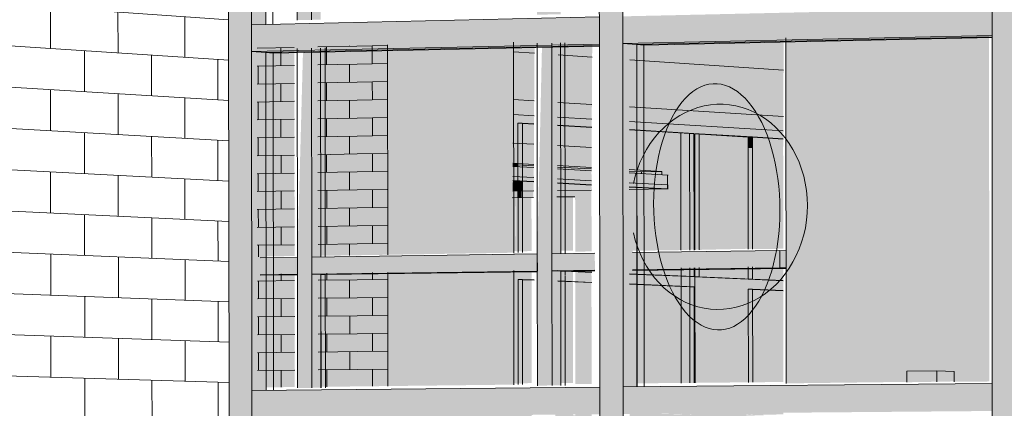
# Model space of a CAD drawing. Header units: metres. Extents: x -29 to 486, y -1 to 6.
# Tile 116 of 165: x 169.395256 to 169.397267, y 0.704037 to 0.704831. Entities that reach past the tile are written whole.
import ezdxf

# ---------------------------------------------------------------- set-up
doc = ezdxf.new("R2010")
doc.units = ezdxf.units.M
for name, color, linetype, lineweight in [('A-CLNG', 13, 'Continuous', 18), ('A-FLOR', 192, 'Continuous', 18), ('A-GENM', 13, 'Continuous', 18), ('A-GLAZ-CURT', 52, 'Continuous', 18), ('A-GLAZ-CWMG', 51, 'Continuous', 18), ('A-WALL', 113, 'Continuous', 18), ('A-WALL-PATT', 111, 'Continuous', 35), ('E-LITE-EQPM', 33, 'Continuous', 9)]:
    doc.layers.add(name, color=color, linetype=linetype, lineweight=lineweight)

# ---------------------------------------------------------------- blocks, each defined once
blk = doc.blocks.new('FP_46-Vista 3D 4')
at = {"layer": 'A-WALL-PATT', "lineweight": 9}
for p, q in [((12.5303922, 0.7048628), (12.5308497, 0.7048311)), ((12.5304856, 0.7047724), (12.5304855, 0.7048564)), ((12.5306238, 0.7047634), (12.5306237, 0.7048468)), ((12.5307601, 0.7047545), (12.5307599, 0.7048373)), ((12.5303923, 0.7047785), (12.5308498, 0.7047487)), ((12.5305551, 0.7046842), (12.530555, 0.7047679)), ((12.5306923, 0.7046759), (12.5306922, 0.7047589)), ((12.5308275, 0.7046677), (12.5308274, 0.7047502)), ((12.5303924, 0.7046941), (12.5308499, 0.7046663)), ((12.5304858, 0.7046045), (12.5304857, 0.7046884)), ((12.5306241, 0.7045967), (12.5306239, 0.70468)), ((12.5307603, 0.704589), (12.5307602, 0.7046718)), ((12.5303926, 0.7046097), (12.53085, 0.704584)), ((12.5305553, 0.7045169), (12.5305552, 0.7046006)), ((12.5306925, 0.7045098), (12.5306924, 0.7045928)), ((12.5308277, 0.7045028), (12.5308276, 0.7045853)), ((12.5303927, 0.7045253), (12.5308501, 0.7045017)), ((12.5304861, 0.7044365), (12.530486, 0.7045205)), ((12.5306243, 0.70443), (12.5306242, 0.7045133)), ((12.5307605, 0.7044236), (12.5307604, 0.7045063)), ((12.5303928, 0.704441), (12.5308502, 0.7044193)), ((12.5305555, 0.7043496), (12.5305554, 0.7044333)), ((12.5306927, 0.7043437), (12.5306926, 0.7044268)), ((12.530828, 0.7043379), (12.5308278, 0.7044204)), ((12.5303929, 0.7043566), (12.5308503, 0.704337)), ((12.5304863, 0.7042687), (12.5304862, 0.7043526)), ((12.5306245, 0.7042633), (12.5306244, 0.7043467)), ((12.5307607, 0.7042581), (12.5307606, 0.7043408)), ((12.530393, 0.7042722), (12.5308504, 0.7042547)), ((12.5305558, 0.7041824), (12.5305557, 0.704266)), ((12.530693, 0.7041777), (12.5306928, 0.7042607)), ((12.5308282, 0.7041731), (12.5308281, 0.7042555)), ((12.5303932, 0.7041879), (12.5308505, 0.7041723)), ((12.5304865, 0.7041008), (12.5304864, 0.7041847)), ((12.5306247, 0.7040967), (12.5306246, 0.70418)), ((12.5307609, 0.7040927), (12.5307608, 0.7041754)), ((12.5303933, 0.7041035), (12.5308506, 0.70409)), ((12.530556, 0.7040151), (12.5305559, 0.7040987)), ((12.5306932, 0.7040117), (12.5306931, 0.7040947)), ((12.5308284, 0.7040083), (12.5308283, 0.7040907))]:
    blk.add_line(p, q, dxfattribs=at)
blk = doc.blocks.new('FP_61-Vista 3D 4')
at = {"layer": 'A-WALL-PATT', "lineweight": 9}
for p, q in [((12.5311119, 0.7047773), (12.5311744, 0.7047787)), ((12.5311432, 0.7047412), (12.5311431, 0.704778)), ((12.531112, 0.7047406), (12.5311744, 0.7047419)), ((12.531112, 0.7047039), (12.5311745, 0.7047051)), ((12.5311433, 0.7046678), (12.5311432, 0.7047045)), ((12.5311121, 0.7046671), (12.5311745, 0.7046684)), ((12.5311121, 0.7046304), (12.5311746, 0.7046316)), ((12.5311434, 0.7045943), (12.5311433, 0.704631)), ((12.5311121, 0.7045937), (12.5311746, 0.7045948)), ((12.5311122, 0.704557), (12.5311746, 0.7045581)), ((12.5311434, 0.7045208), (12.5311434, 0.7045575)), ((12.5311122, 0.7045202), (12.5311747, 0.7045213)), ((12.5311123, 0.7044835), (12.5311736, 0.7044845)), ((12.5311435, 0.7044473), (12.5311435, 0.704484)), ((12.5311123, 0.7044468), (12.5311748, 0.7044478)), ((12.5311124, 0.7044101), (12.5311748, 0.704411)), ((12.5311436, 0.7043738), (12.5311436, 0.7044106)), ((12.5311124, 0.7043734), (12.5311748, 0.7043743)), ((12.5311437, 0.7043133), (12.5311437, 0.7043147)), ((12.5311437, 0.7043004), (12.5311437, 0.7043121)), ((12.5311125, 0.7043), (12.5311749, 0.7043008)), ((12.5311125, 0.7042632), (12.531175, 0.704264)), ((12.5311438, 0.7042269), (12.5311437, 0.7042636)), ((12.5311126, 0.7042265), (12.531175, 0.7042273)), ((12.5311126, 0.7041898), (12.531175, 0.7041905)), ((12.5311439, 0.7041534), (12.5311438, 0.7041902)), ((12.5311127, 0.7041531), (12.5311751, 0.7041538)), ((12.5311127, 0.7041164), (12.5311751, 0.704117)), ((12.5311439, 0.7040822), (12.5311439, 0.7041167))]:
    blk.add_line(p, q, dxfattribs=at)
blk = doc.blocks.new('FP_62-Vista 3D 4')
at = {"layer": 'A-WALL-PATT', "lineweight": 9}
for p, q in [((12.5309078, 0.7047729), (12.5309839, 0.7047745)), ((12.5309099, 0.7047729), (12.5309099, 0.7047742)), ((12.5309564, 0.7047373), (12.5309564, 0.7047739)), ((12.5310319, 0.7047756), (12.5311119, 0.7047773)), ((12.5310497, 0.7047393), (12.5310496, 0.704776)), ((12.5310963, 0.704777), (12.5310963, 0.7047782)), ((12.5309078, 0.7047363), (12.530984, 0.7047379)), ((12.53091, 0.7046997), (12.5309099, 0.7047363)), ((12.5310319, 0.7047389), (12.531112, 0.7047406)), ((12.5310964, 0.7047035), (12.5310964, 0.7047403)), ((12.5309079, 0.7046997), (12.530984, 0.7047012)), ((12.5309565, 0.7046641), (12.5309565, 0.7047007)), ((12.531032, 0.7047022), (12.531112, 0.7047039)), ((12.5310497, 0.7046659), (12.5310497, 0.7047026)), ((12.531032, 0.7046656), (12.5311121, 0.7046671)), ((12.5310965, 0.7046301), (12.5310965, 0.7046668)), ((12.5309079, 0.7046631), (12.5309841, 0.7046646)), ((12.5309101, 0.7046266), (12.53091, 0.7046631)), ((12.530908, 0.7046265), (12.5309841, 0.704628)), ((12.5309566, 0.7045908), (12.5309566, 0.7046274)), ((12.531032, 0.7046289), (12.5311121, 0.7046304)), ((12.5310498, 0.7045925), (12.5310498, 0.7046292)), ((12.530908, 0.7045899), (12.5309841, 0.7045913)), ((12.5309102, 0.7045534), (12.5309101, 0.70459)), ((12.5310321, 0.7045922), (12.5311121, 0.7045937)), ((12.5310966, 0.7045567), (12.5310966, 0.7045934)), ((12.5309081, 0.7045533), (12.5309842, 0.7045547)), ((12.5309567, 0.7045176), (12.5309567, 0.7045542)), ((12.5310321, 0.7045555), (12.5311122, 0.704557)), ((12.5310499, 0.7045192), (12.5310499, 0.7045559)), ((12.5309081, 0.7045167), (12.5309842, 0.7045181)), ((12.5309103, 0.7044802), (12.5309102, 0.7045168)), ((12.5310322, 0.7045189), (12.5311122, 0.7045202)), ((12.5310967, 0.7044833), (12.5310966, 0.70452)), ((12.5309082, 0.7044802), (12.5309843, 0.7044814)), ((12.5309568, 0.7044443), (12.5309568, 0.704481)), ((12.5310322, 0.7044822), (12.5311123, 0.7044835)), ((12.53105, 0.7044458), (12.53105, 0.7044825)), ((12.5309082, 0.7044436), (12.5309843, 0.7044448)), ((12.5310323, 0.7044455), (12.5311123, 0.7044468)), ((12.5310968, 0.7044102), (12.5310967, 0.7044466)), ((12.5309104, 0.704407), (12.5309103, 0.7044436)), ((12.5309083, 0.704407), (12.5309844, 0.7044081)), ((12.5309569, 0.7043711), (12.5309568, 0.7044077)), ((12.5310323, 0.7044089), (12.5311124, 0.7044101)), ((12.5310501, 0.7043725), (12.53105, 0.7044091)), ((12.5309083, 0.7043704), (12.5309844, 0.7043715)), ((12.5309104, 0.7043471), (12.5309104, 0.7043704)), ((12.5310323, 0.7043722), (12.5311124, 0.7043734)), ((12.5310968, 0.7043497), (12.5310968, 0.7043732)), ((12.530957, 0.7042979), (12.530957, 0.7043121)), ((12.5310502, 0.7042991), (12.5310502, 0.7043134)), ((12.5309084, 0.7042972), (12.5309845, 0.7042982)), ((12.5309105, 0.7042607), (12.5309105, 0.7042973)), ((12.5310324, 0.7042989), (12.5311125, 0.7043)), ((12.5310969, 0.704263), (12.5310969, 0.7042997)), ((12.5310325, 0.7042622), (12.5311125, 0.7042632)), ((12.5309084, 0.7042607), (12.5309845, 0.7042616)), ((12.5309571, 0.7042247), (12.530957, 0.7042613)), ((12.5310503, 0.7042258), (12.5310502, 0.7042625)), ((12.5309085, 0.7042241), (12.5309846, 0.704225)), ((12.5309106, 0.7041875), (12.5309106, 0.7042241)), ((12.5310325, 0.7042256), (12.5311126, 0.7042265)), ((12.531097, 0.7041896), (12.531097, 0.7042263)), ((12.5309085, 0.7041875), (12.5309846, 0.7041884)), ((12.5309572, 0.7041514), (12.5309571, 0.7041881)), ((12.5310326, 0.7041889), (12.5311126, 0.7041898)), ((12.5310503, 0.7041524), (12.5310503, 0.7041891)), ((12.5309086, 0.7041509), (12.5309847, 0.7041517)), ((12.5309107, 0.7041144), (12.5309107, 0.7041509)), ((12.5310326, 0.7041523), (12.5311127, 0.7041531)), ((12.5310971, 0.7041162), (12.5310971, 0.7041529)), ((12.5309086, 0.7041143), (12.5309847, 0.7041151)), ((12.5309572, 0.7040804), (12.5309572, 0.7041148)), ((12.5310327, 0.7041156), (12.5311127, 0.7041164)), ((12.5310504, 0.7040813), (12.5310504, 0.7041158))]:
    blk.add_line(p, q, dxfattribs=at)

msp = doc.modelspace()

# ---------------------------------------------------------------- hatches: boundary and pattern name
at = {"layer": 'A-GENM', "transparency": 33554484}
h = msp.add_hatch(color=256, dxfattribs=at)
h.paths.add_polyline_path([(169.396424, 0.7045226), (169.3964237, 0.7045293), (169.3963542, 0.704532), (169.3963544, 0.7045264), (169.3964237, 0.7045226)], flags=0)
h.paths.add_polyline_path([(169.3963061, 0.7045291), (169.3963058, 0.7045359), (169.3962733, 0.7045377), (169.3962733, 0.7045309), (169.3963058, 0.7045291)], flags=0)
h.paths.add_polyline_path([(169.3933777, 0.7046903), (169.3933775, 0.7046982), (169.3933216, 0.7047013), (169.3933216, 0.7046934), (169.3933775, 0.7046903)], flags=0)
h.paths.add_polyline_path([(169.3932465, 0.7046975), (169.3932464, 0.7047055), (169.3931442, 0.7047111), (169.3931449, 0.7047031), (169.3932465, 0.7046975)], flags=0)
h.paths.add_polyline_path([(169.3931089, 0.7047051), (169.3931086, 0.7047131), (169.3930611, 0.7047157), (169.3929855, 0.704714), (169.3929865, 0.7047119), (169.3931086, 0.7047051)], flags=0)
h.paths.add_polyline_path([(169.3917259, 0.7047813), (169.3917256, 0.7047898), (169.3917189, 0.7047901), (169.3917197, 0.7047816), (169.3917256, 0.7047813)], flags=0)
h.paths.add_polyline_path([(169.3914327, 0.7047974), (169.3914324, 0.704806), (169.3914253, 0.7048064), (169.3914261, 0.7047978), (169.3914324, 0.7047974)], flags=0)
for points in [[(169.3962733, 0.7045309), (169.3962732, 0.7045377), (169.3962631, 0.7045382), (169.3962631, 0.7045315), (169.3962732, 0.7045309)], [(169.3965675, 0.7045147), (169.3965675, 0.7045213), (169.3965011, 0.7045247), (169.3965015, 0.7045183), (169.3965626, 0.704515)]]:
    msp.add_hatch(color=256, dxfattribs=at).paths.add_polyline_path(points, flags=0)
at = {"layer": 'A-GLAZ-CURT', "lineweight": 9, "transparency": 33554471}
for points in [[(169.3957584, 0.7048218), (169.3957587, 0.7048218), (169.3957466, 0.7051256), (169.3958222, 0.7051278), (169.3958226, 0.7048304), (169.3958703, 0.7048315), (169.3958705, 0.7051291), (169.3963124, 0.7051414), (169.3963127, 0.7048415), (169.3963606, 0.7048426), (169.3963608, 0.7051427), (169.3964301, 0.7051447), (169.3964297, 0.7051817), (169.3957462, 0.7051622), (169.3957588, 0.7055106), (169.3957576, 0.7055106), (169.3957584, 0.7048342)], [(169.3968214, 0.7040882), (169.3970678, 0.7040913), (169.3970678, 0.7041131), (169.3971554, 0.7041129), (169.3971647, 0.7041125), (169.3971648, 0.7040915), (169.3972365, 0.7040921), (169.397236, 0.704803), (169.3968208, 0.7047941), (169.3968214, 0.7040913)], [(169.3958653, 0.7043488), (169.3962651, 0.7043552), (169.3962637, 0.7047856), (169.3958648, 0.7047761), (169.3958653, 0.7043543)], [(169.3965168, 0.7040814), (169.3965171, 0.7040814), (169.396508, 0.7043194), (169.3968212, 0.7043245), (169.3968212, 0.7043591), (169.3967971, 0.7043595), (169.3965078, 0.7043554), (169.3965171, 0.7047805), (169.3965162, 0.7047805), (169.3965168, 0.7040874)], [(169.3966435, 0.7045674), (169.3967438, 0.7045692), (169.396744, 0.7045916), (169.396744, 0.7045923), (169.3966438, 0.7045981)], [(169.3967527, 0.7045694), (169.3968154, 0.7045705), (169.3968155, 0.704588), (169.3967529, 0.7045916), (169.3967528, 0.7045853)], [(169.396263, 0.7044807), (169.3962732, 0.7044818), (169.3962733, 0.7045015), (169.3962632, 0.7045021), (169.396263, 0.7044817)], [(169.3965011, 0.7044848), (169.3965619, 0.7044861), (169.3965011, 0.7044893), (169.3965011, 0.7044857)], [(169.3958708, 0.7043464), (169.395871, 0.7043464), (169.3958708, 0.7043519)], [(169.3963908, 0.704087), (169.3964244, 0.7040873), (169.3964237, 0.7042948), (169.3963906, 0.7042962), (169.3963908, 0.7040873)], [(169.3970678, 0.7040905), (169.3971647, 0.7040922), (169.3971647, 0.7041125), (169.3971293, 0.7041137), (169.3970678, 0.7041131), (169.3970678, 0.7040912)]]:
    msp.add_hatch(color=256, dxfattribs=at).paths.add_polyline_path(points, flags=0)
h = msp.add_hatch(color=256, dxfattribs=at)
h.paths.add_polyline_path([(169.3962621, 0.7044676), (169.3962723, 0.7044678), (169.3962723, 0.7044813), (169.3962622, 0.7044811)], flags=0)
h.paths.add_polyline_path([(169.3963065, 0.7046352), (169.3963076, 0.7047867), (169.3962646, 0.7047856), (169.3962636, 0.7046378), (169.3963064, 0.7046352)], flags=0)
h = msp.add_hatch(color=256, dxfattribs=at)
h.paths.add_polyline_path([(169.3968156, 0.7046041), (169.3968164, 0.704798), (169.3965024, 0.704791), (169.396502, 0.7046233), (169.3968138, 0.7046043)], flags=0)
h.paths.add_polyline_path([(169.3964244, 0.704628), (169.3964254, 0.7047893), (169.3963557, 0.7047877), (169.3963549, 0.7046322), (169.3964243, 0.704628)], flags=0)
h = msp.add_hatch(color=256, dxfattribs=at)
h.paths.add_polyline_path([(169.3957416, 0.70408), (169.3958177, 0.7040807), (169.3958174, 0.7043125), (169.3957413, 0.7043115), (169.3957416, 0.7040852)], flags=0)
h.paths.add_polyline_path([(169.3957412, 0.7043471), (169.3958173, 0.7043486), (169.3958168, 0.7047758), (169.3957407, 0.7047741), (169.3957412, 0.7043482)], flags=0)
h = msp.add_hatch(color=256, dxfattribs=at)
h.paths.add_polyline_path([(169.3957593, 0.7040743), (169.3957596, 0.7040743), (169.3957476, 0.7043092), (169.3958232, 0.7043097), (169.3958235, 0.7040788), (169.3958711, 0.7040793), (169.3958716, 0.7043108), (169.3963133, 0.7043168), (169.3963135, 0.7040834), (169.3963613, 0.7040846), (169.3963617, 0.7043175), (169.3964309, 0.7043194), (169.3964305, 0.7043543), (169.3963611, 0.7043533), (169.3963703, 0.7047774), (169.3957585, 0.7047642), (169.3957593, 0.7040795)], flags=0)
h.paths.add_polyline_path([(169.3957472, 0.7043447), (169.3957597, 0.7047642), (169.3958345, 0.7047658), (169.3958232, 0.7043457), (169.3957476, 0.7043447)], flags=0)
h.paths.add_polyline_path([(169.3958709, 0.7043464), (169.395882, 0.7047669), (169.3963227, 0.7047763), (169.3963132, 0.7043527), (169.395872, 0.7043464)], flags=0)
h = msp.add_hatch(color=256, dxfattribs=at)
h.paths.add_polyline_path([(169.3962585, 0.7043579), (169.3962687, 0.7043585), (169.3962684, 0.7044698), (169.3962583, 0.7044696), (169.3962585, 0.7043585)], flags=0)
h.paths.add_polyline_path([(169.3962734, 0.7045015), (169.3962733, 0.7045309), (169.3962632, 0.7045314), (169.3962632, 0.7045021), (169.3962733, 0.7045015)], flags=0)
h.paths.add_polyline_path([(169.3962733, 0.7045377), (169.3962736, 0.7046198), (169.3962855, 0.7046198), (169.3963064, 0.7046186), (169.3963064, 0.7046352), (169.3962636, 0.7046378), (169.3962631, 0.7045382), (169.3962732, 0.7045377)], flags=0)
h = msp.add_hatch(color=256, dxfattribs=at)
h.paths.add_polyline_path([(169.3968155, 0.704588), (169.3968156, 0.7046041), (169.3965015, 0.7046233), (169.3965019, 0.7046068), (169.3968137, 0.7045881)], flags=0)
h.paths.add_polyline_path([(169.3964243, 0.7046115), (169.3964243, 0.704628), (169.3963546, 0.7046323), (169.3963548, 0.7046157), (169.3964241, 0.7046115)], flags=0)
at = {"layer": 'A-GLAZ-CURT', "transparency": 33554471}
h = msp.add_hatch(color=256, dxfattribs=at)
h.paths.add_polyline_path([(169.3962687, 0.7043581), (169.3962778, 0.7043585), (169.3962775, 0.70447), (169.3962686, 0.7044698), (169.3962687, 0.7043585)], flags=0)
h.paths.add_polyline_path([(169.3962824, 0.704501), (169.3962823, 0.7045304), (169.3962734, 0.7045309), (169.3962734, 0.7045015), (169.3962823, 0.704501)], flags=0)
h.paths.add_polyline_path([(169.3962823, 0.7045372), (169.3962817, 0.70462), (169.3962736, 0.7046198), (169.3962733, 0.7045377), (169.3962823, 0.7045372)], flags=0)
at = {"layer": 'A-GLAZ-CURT', "lineweight": 9, "transparency": 33554471}
h = msp.add_hatch(color=256, dxfattribs=at)
h.paths.add_polyline_path([(169.3963862, 0.7043195), (169.3963859, 0.7043236), (169.3963498, 0.704323), (169.3963503, 0.704321), (169.3963859, 0.7043195)], flags=0)
h.paths.add_polyline_path([(169.3962778, 0.7043582), (169.3963016, 0.7043585), (169.3963011, 0.7044703), (169.3962776, 0.70447), (169.3962778, 0.7043585)], flags=0)
h.paths.add_polyline_path([(169.3963498, 0.7043592), (169.3963861, 0.7043597), (169.3963859, 0.7044717), (169.3963497, 0.7044708), (169.3963498, 0.7043644)], flags=0)
h.paths.add_polyline_path([(169.3964241, 0.7044935), (169.3964238, 0.7045226), (169.3963543, 0.7045264), (169.3963544, 0.7044972), (169.3964238, 0.7044935)], flags=0)
h.paths.add_polyline_path([(169.3963062, 0.7044998), (169.3963059, 0.7045291), (169.3962824, 0.7045304), (169.3962826, 0.704501), (169.3963059, 0.7044998)], flags=0)
h.paths.add_polyline_path([(169.396424, 0.7045293), (169.3964241, 0.7046115), (169.3963545, 0.7046157), (169.3963544, 0.7045332), (169.3964237, 0.7045293)], flags=0)
h.paths.add_polyline_path([(169.3963061, 0.7045359), (169.3963062, 0.7046186), (169.3962827, 0.7046198), (169.3962826, 0.7045372), (169.3963058, 0.7045359)], flags=0)
h = msp.add_hatch(color=256, dxfattribs=at)
h.paths.add_polyline_path([(169.39657, 0.7044858), (169.3965804, 0.7044858), (169.3965804, 0.704514), (169.3965011, 0.7045183), (169.3965015, 0.7044893), (169.3965686, 0.7044858)], flags=0)
h.paths.add_polyline_path([(169.396501, 0.7045649), (169.3966063, 0.7045667), (169.3966065, 0.7045985), (169.3966179, 0.7045999), (169.3965014, 0.7046069), (169.3965013, 0.7045989)], flags=0)
h = msp.add_hatch(color=256, dxfattribs=at)
h.paths.add_polyline_path([(169.3963611, 0.7043533), (169.3963612, 0.7043533), (169.3963611, 0.7043585)], flags=0)
h.paths.add_polyline_path([(169.3966333, 0.7043607), (169.3966352, 0.7043619), (169.3966343, 0.7045982), (169.3966331, 0.7045983), (169.3966333, 0.7043619)], flags=0)
h = msp.add_hatch(color=256, dxfattribs=at)
h.paths.add_polyline_path([(169.3966333, 0.7043065), (169.3966333, 0.7043245), (169.3966068, 0.7043242), (169.3966074, 0.7043076), (169.396625, 0.7043069)], flags=0)
h.paths.add_polyline_path([(169.3966067, 0.7043603), (169.3966333, 0.7043619), (169.3966327, 0.7045983), (169.3966179, 0.7045987), (169.3966065, 0.7045985), (169.3966067, 0.7043619)], flags=0)
at = {"layer": 'A-GLAZ-CURT', "transparency": 33554471}
for points in [[(169.3966348, 0.7045673), (169.3966435, 0.7045674), (169.3966438, 0.7045983), (169.396635, 0.7045981), (169.396635, 0.7045923)], [(169.3967438, 0.7045692), (169.3967527, 0.7045694), (169.3967529, 0.7045918), (169.396744, 0.7045916), (169.3967439, 0.7045853)], [(169.3962732, 0.7044808), (169.3962823, 0.7044819), (169.3962823, 0.704501), (169.3962734, 0.7045015), (169.3962732, 0.7044818)], [(169.3962723, 0.7044678), (169.3962814, 0.7044679), (169.3962813, 0.7044814), (169.3962724, 0.7044813)], [(169.396269, 0.7040877), (169.396278, 0.7040882), (169.3962778, 0.704303), (169.3962688, 0.7043029), (169.396269, 0.7040878)]]:
    msp.add_hatch(color=256, dxfattribs=at).paths.add_polyline_path(points, flags=0)
at = {"layer": 'A-GLAZ-CURT', "lineweight": 9, "transparency": 33554471}
h = msp.add_hatch(color=256, dxfattribs=at)
h.paths.add_polyline_path([(169.3966065, 0.7043078), (169.3966063, 0.7043243), (169.3965013, 0.7043217), (169.3965015, 0.7043124), (169.3966063, 0.7043078)], flags=0)
h.paths.add_polyline_path([(169.3965012, 0.704359), (169.3966065, 0.7043605), (169.3966063, 0.7045667), (169.396501, 0.7045649), (169.3965015, 0.704525), (169.3965675, 0.7045213), (169.3965686, 0.7045146), (169.3965804, 0.704514), (169.3965797, 0.7044858), (169.3965011, 0.7044848), (169.3965012, 0.7043621)], flags=0)
at = {"layer": 'A-GLAZ-CURT', "transparency": 33554471}
h = msp.add_hatch(color=256, dxfattribs=at)
h.paths.add_polyline_path([(169.396635, 0.704306), (169.3966438, 0.7043062), (169.3966432, 0.7043248), (169.396635, 0.7043247), (169.396635, 0.7043062)], flags=0)
h.paths.add_polyline_path([(169.396635, 0.7043609), (169.3966437, 0.704362), (169.3966435, 0.7045674), (169.3966348, 0.7045673), (169.396635, 0.704362)], flags=0)
at = {"layer": 'A-GLAZ-CURT', "lineweight": 9, "transparency": 33554471}
h = msp.add_hatch(color=256, dxfattribs=at)
h.paths.add_polyline_path([(169.396744, 0.7043018), (169.3967438, 0.7043262), (169.3966437, 0.7043248), (169.3966438, 0.7043062), (169.3967438, 0.7043018)], flags=0)
h.paths.add_polyline_path([(169.3966437, 0.704361), (169.396744, 0.7043633), (169.3967438, 0.7045692), (169.3966435, 0.7045674), (169.3966437, 0.704362)], flags=0)
at = {"layer": 'A-GLAZ-CURT', "transparency": 33554471}
h = msp.add_hatch(color=256, dxfattribs=at)
h.paths.add_polyline_path([(169.396744, 0.7043013), (169.3967529, 0.7043014), (169.3967521, 0.7043263), (169.396744, 0.7043262), (169.396744, 0.7043014)], flags=0)
h.paths.add_polyline_path([(169.396744, 0.7043625), (169.3967529, 0.7043634), (169.3967527, 0.7045694), (169.3967438, 0.7045687), (169.396744, 0.7043625)], flags=0)
at = {"layer": 'A-GLAZ-CURT', "lineweight": 9, "transparency": 33554471}
h = msp.add_hatch(color=256, dxfattribs=at)
h.paths.add_polyline_path([(169.3968156, 0.7042986), (169.3968156, 0.7043272), (169.3967529, 0.7043263), (169.3967529, 0.7043014), (169.3968136, 0.7042987)], flags=0)
h.paths.add_polyline_path([(169.3967529, 0.7043626), (169.3968155, 0.7043633), (169.3968154, 0.7045705), (169.3967527, 0.7045694), (169.3967529, 0.7043633)], flags=0)
h = msp.add_hatch(color=256, dxfattribs=at)
h.paths.add_polyline_path([(169.3962822, 0.704481), (169.396306, 0.7044822), (169.3963059, 0.7044998), (169.3962824, 0.704501), (169.3962823, 0.7044819)], flags=0)
h.paths.add_polyline_path([(169.3963542, 0.7044822), (169.396424, 0.7044838), (169.3964238, 0.7044935), (169.3963543, 0.7044972), (169.3963542, 0.7044829)], flags=0)
h = msp.add_hatch(color=256, dxfattribs=at)
h.paths.add_polyline_path([(169.3964242, 0.7043158), (169.3964233, 0.7043218), (169.3963906, 0.7043209), (169.3963906, 0.7043172), (169.3964237, 0.7043158)], flags=0)
h.paths.add_polyline_path([(169.3963906, 0.7043574), (169.3964241, 0.7043579), (169.3964237, 0.7044833), (169.3963534, 0.7044826), (169.3963534, 0.7044691), (169.3963905, 0.7044683), (169.3963906, 0.7043621)], flags=0)
h.paths.add_polyline_path([(169.3962814, 0.7044679), (169.3963051, 0.7044683), (169.3963049, 0.7044818), (169.3962815, 0.7044814)], flags=0)
h = msp.add_hatch(color=256, dxfattribs=at)
h.paths.add_polyline_path([(169.3958658, 0.703878), (169.3962656, 0.7038807), (169.3962644, 0.7040282), (169.3958657, 0.7040236), (169.3958658, 0.7038803)], flags=0)
h.paths.add_polyline_path([(169.3958656, 0.7040811), (169.3962654, 0.7040857), (169.3962644, 0.7043187), (169.3958653, 0.7043121), (169.3958656, 0.7040852)], flags=0)
h = msp.add_hatch(color=256, dxfattribs=at)
h.paths.add_polyline_path([(169.3958714, 0.7038765), (169.3958716, 0.7038765), (169.3958714, 0.7038788)], flags=0)
h.paths.add_polyline_path([(169.3958711, 0.7040793), (169.3958713, 0.7040793), (169.3958716, 0.7043108), (169.395871, 0.7043097), (169.3958711, 0.7040833)], flags=0)
h = msp.add_hatch(color=256, dxfattribs=at)
h.paths.add_polyline_path([(169.3962589, 0.7038824), (169.3962692, 0.7038826), (169.3962691, 0.7040147), (169.3963019, 0.7040148), (169.3963016, 0.7040309), (169.3962588, 0.7040306), (169.3962589, 0.7038826)], flags=0)
h.paths.add_polyline_path([(169.3962587, 0.7040876), (169.396269, 0.7040882), (169.3962688, 0.7043029), (169.3962983, 0.7043021), (169.3963016, 0.704303), (169.3963016, 0.7043225), (169.3962585, 0.7043219), (169.3962587, 0.7040878)], flags=0)
h = msp.add_hatch(color=256, dxfattribs=at)
h.paths.add_polyline_path([(169.3968121, 0.7040007), (169.3968121, 0.7040209), (169.3968064, 0.7040199), (169.3968064, 0.7040008), (169.3968099, 0.7040007)], flags=0)
h.paths.add_polyline_path([(169.3967787, 0.7040015), (169.3967787, 0.7040218), (169.3967405, 0.7040232), (169.3967403, 0.704025), (169.3966313, 0.7040232), (169.3966315, 0.7040051), (169.3966403, 0.7040052), (169.3967787, 0.7040015)], flags=0)
h.paths.add_polyline_path([(169.3964201, 0.704011), (169.39642, 0.7040223), (169.3963865, 0.7040232), (169.3963859, 0.7040317), (169.3963501, 0.7040311), (169.3963503, 0.7040129), (169.39642, 0.704011)], flags=0)
h.paths.add_polyline_path([(169.3963862, 0.7042984), (169.3963859, 0.704319), (169.3963498, 0.7043205), (169.3963503, 0.7042999), (169.3963859, 0.7042984)], flags=0)
h = msp.add_hatch(color=256, dxfattribs=at)
h.paths.add_polyline_path([(169.3963615, 0.7038794), (169.3963617, 0.7038794), (169.3963615, 0.7038815)], flags=0)
h.paths.add_polyline_path([(169.3966337, 0.7038831), (169.3966356, 0.7038841), (169.3966353, 0.704032), (169.3966336, 0.7040308), (169.3966336, 0.7040245), (169.3966068, 0.7040249), (169.3965019, 0.7040278), (169.3965026, 0.7040072), (169.3966336, 0.7040037), (169.3966337, 0.7038836)], flags=0)
h.paths.add_polyline_path([(169.39681, 0.7039992), (169.3968096, 0.7040194), (169.3967824, 0.7040201), (169.3967824, 0.7039999), (169.39681, 0.7039992)], flags=0)
h.paths.add_polyline_path([(169.3963613, 0.7040839), (169.3963615, 0.7040846), (169.3963613, 0.7040846)], flags=0)
h.paths.add_polyline_path([(169.3966335, 0.7040892), (169.3966355, 0.7040892), (169.3966412, 0.7043212), (169.3966392, 0.7043212), (169.3966333, 0.7043065), (169.3966068, 0.7043064), (169.3966068, 0.7042869), (169.3966334, 0.7042858), (169.3966335, 0.704094)], flags=0)
h = msp.add_hatch(color=256, dxfattribs=at)
h.paths.add_polyline_path([(169.3964222, 0.7040206), (169.3964244, 0.7040218), (169.3964244, 0.70403), (169.3963909, 0.70403), (169.3963909, 0.7040215)], flags=0)
h.paths.add_polyline_path([(169.3966353, 0.7040224), (169.3967443, 0.7040244), (169.3967441, 0.704033), (169.3966353, 0.7040309), (169.3966353, 0.7040231)], flags=0)
h.paths.add_polyline_path([(169.3966352, 0.7040893), (169.3967442, 0.7040904), (169.3967443, 0.7042807), (169.3967531, 0.7042808), (169.3968156, 0.7042781), (169.3968156, 0.7042981), (169.396635, 0.704306), (169.3966352, 0.7040941)], flags=0)
h.paths.add_polyline_path([(169.3966065, 0.704287), (169.3966063, 0.7043073), (169.3965013, 0.7043119), (169.3965015, 0.7042915), (169.3966065, 0.704287)], flags=0)
h.paths.add_polyline_path([(169.3964242, 0.7042948), (169.3964237, 0.7043153), (169.3963906, 0.7043167), (169.3963906, 0.7042962), (169.3964237, 0.7042948)], flags=0)
h = msp.add_hatch(color=256, dxfattribs=at)
h.paths.add_polyline_path([(169.396278, 0.7040878), (169.3963018, 0.7040891), (169.3963016, 0.704302), (169.3962778, 0.704303), (169.396278, 0.7040878)], flags=0)
h.paths.add_polyline_path([(169.3963501, 0.7040885), (169.3963864, 0.7040891), (169.3963859, 0.7042984), (169.3963498, 0.7043), (169.3963501, 0.7040891)], flags=0)
h = msp.add_hatch(color=256, dxfattribs=at)
h.paths.add_polyline_path([(169.3966068, 0.7040253), (169.3966065, 0.7040318), (169.3965015, 0.7040309), (169.3965022, 0.7040282), (169.3966065, 0.7040253)], flags=0)
h.paths.add_polyline_path([(169.3965015, 0.7040881), (169.3966067, 0.7040891), (169.3966065, 0.704287), (169.3965013, 0.7042915), (169.3965015, 0.7040941)], flags=0)
h = msp.add_hatch(color=256, dxfattribs=at)
h.paths.add_polyline_path([(169.3966336, 0.7040245), (169.3966336, 0.7040319), (169.396607, 0.7040308), (169.3966078, 0.7040252), (169.3966253, 0.7040247)], flags=0)
h.paths.add_polyline_path([(169.396607, 0.7040889), (169.3966335, 0.7040892), (169.3966333, 0.7042858), (169.3966068, 0.7042869), (169.396607, 0.704094)], flags=0)
at = {"layer": 'A-GLAZ-CURT', "transparency": 33554471}
h = msp.add_hatch(color=256, dxfattribs=at)
h.paths.add_polyline_path([(169.3967443, 0.7040233), (169.3967531, 0.7040245), (169.3967529, 0.7040331), (169.3967443, 0.704033), (169.3967443, 0.7040238)], flags=0)
h.paths.add_polyline_path([(169.3967442, 0.7040904), (169.3967531, 0.7040905), (169.3967527, 0.7042808), (169.3967441, 0.7042807), (169.3967442, 0.7040941)], flags=0)
at = {"layer": 'A-GLAZ-CURT', "lineweight": 9, "transparency": 33554471}
h = msp.add_hatch(color=256, dxfattribs=at)
h.paths.add_polyline_path([(169.3967531, 0.7040234), (169.3968158, 0.704025), (169.3968158, 0.7040336), (169.3967531, 0.7040331), (169.3967531, 0.7040239)], flags=0)
h.paths.add_polyline_path([(169.3967531, 0.7040905), (169.3968157, 0.704091), (169.3968156, 0.7042781), (169.3967529, 0.7042808), (169.3967531, 0.7040941)], flags=0)
at = {"layer": 'A-GLAZ-CWMG', "lineweight": 9}
for points in [[(169.3972422, 0.704827), (169.3972912, 0.7048281), (169.3972907, 0.7055962), (169.3972417, 0.7055945), (169.3972422, 0.7048325)], [(169.3964399, 0.7048093), (169.3964876, 0.7048104), (169.3964869, 0.7055679), (169.3964392, 0.7055651), (169.3964399, 0.7048099)], [(169.3956826, 0.7047926), (169.3957291, 0.7047936), (169.3957272, 0.7055412), (169.3956817, 0.7055396), (169.3956826, 0.7048211)], [(169.3972426, 0.70406), (169.3972917, 0.7040604), (169.3972908, 0.7048281), (169.3972422, 0.704827), (169.3972426, 0.7040679)], [(169.3964406, 0.7040529), (169.3964883, 0.7040533), (169.3964876, 0.7048104), (169.3964399, 0.7048093), (169.3964406, 0.7040681)], [(169.3956836, 0.7040461), (169.39573, 0.7040465), (169.3957291, 0.7047936), (169.3956826, 0.7047926), (169.3956835, 0.704074)], [(169.3957309, 0.7032999), (169.3957291, 0.7040465), (169.3956836, 0.7040461), (169.3956845, 0.7033001), (169.3957309, 0.7032999)], [(169.396489, 0.7032967), (169.3964883, 0.7040533), (169.3964406, 0.7040529), (169.3964414, 0.7032969), (169.396489, 0.7032967)], [(169.3972921, 0.7032933), (169.3972921, 0.7032933), (169.3972912, 0.7040604), (169.3972426, 0.70406), (169.3972431, 0.7032935), (169.3972917, 0.7032933)]]:
    msp.add_hatch(color=256, dxfattribs=at).paths.add_polyline_path(points, flags=0)
at = {"layer": 'A-GLAZ-CWMG'}
for points in [[(169.3957291, 0.7048211), (169.3957584, 0.7048218), (169.3957575, 0.7055106), (169.3957282, 0.7055137), (169.3957288, 0.7050151)], [(169.3964876, 0.7047825), (169.3972422, 0.7047988), (169.3972421, 0.7048552), (169.3964876, 0.7048382), (169.3964876, 0.7047867)], [(169.3957291, 0.7047662), (169.3964399, 0.7047815), (169.3964399, 0.7048371), (169.3957291, 0.7048211), (169.3957291, 0.7047786)], [(169.39573, 0.704074), (169.3957593, 0.7040743), (169.3957585, 0.7047642), (169.3957291, 0.7047662), (169.3957297, 0.704305)], [(169.3964883, 0.7040811), (169.3965168, 0.7040814), (169.3965162, 0.7047805), (169.3964876, 0.7047825), (169.3964883, 0.7040917)], [(169.3964883, 0.7040255), (169.3972426, 0.7040318), (169.3972426, 0.7040882), (169.3964883, 0.7040811), (169.3964883, 0.704068)], [(169.39573, 0.7040191), (169.3964406, 0.7040251), (169.3964406, 0.7040807), (169.39573, 0.704074), (169.39573, 0.7040252)]]:
    msp.add_hatch(color=256, dxfattribs=at).paths.add_polyline_path(points, flags=0)

# ---------------------------------------------------------------- linework, layer by layer
at = {"layer": 'A-CLNG', "lineweight": 9}
for p, q in [((169.3962631, 0.7045793), (169.396306, 0.7045769)), ((169.3963542, 0.7045741), (169.396424, 0.7045701)), ((169.3962632, 0.7045314), (169.3963061, 0.7045291)), ((169.3963543, 0.7045264), (169.3964241, 0.7045226)), ((169.3962632, 0.704511), (169.3963062, 0.7045087)), ((169.3963543, 0.7045061), (169.3964241, 0.7045023)), ((169.3965011, 0.7045183), (169.3965804, 0.704514)), ((169.396579, 0.704514), (169.396579, 0.7044859)), ((169.3963062, 0.7045005), (169.3962632, 0.7045028)), ((169.3962632, 0.7045021), (169.3963062, 0.7044998)), ((169.3964241, 0.7044942), (169.3963543, 0.7044979)), ((169.3963543, 0.7044972), (169.3964241, 0.7044935)), ((169.3965011, 0.7044981), (169.3965797, 0.7044939)), ((169.3965011, 0.7044893), (169.39657, 0.7044857)), ((169.3965011, 0.7044846), (169.3965797, 0.7044859)), ((169.396579, 0.7044859), (169.3965012, 0.7044901)), ((169.3965686, 0.7044857), (169.396579, 0.7044859)), ((169.3965804, 0.7044858), (169.396579, 0.7044859)), ((169.3965797, 0.7044859), (169.3965797, 0.7044939)), ((169.396263, 0.7044807), (169.396306, 0.7044814)), ((169.3963542, 0.7044822), (169.396424, 0.7044833))]:
    msp.add_line(p, q, dxfattribs=at)
at = {"layer": 'A-FLOR', "lineweight": 9}
for p, q in [((169.3963076, 0.704763), (169.3962647, 0.7047659)), ((169.3964255, 0.704755), (169.3963557, 0.7047597)), ((169.3968164, 0.7047283), (169.3965025, 0.7047497)), ((169.3962638, 0.704668), (169.3963068, 0.7046653)), ((169.3963549, 0.7046623), (169.3964247, 0.7046579)), ((169.3965017, 0.7046531), (169.3968158, 0.7046334)), ((169.3963065, 0.7046352), (169.3962636, 0.7046378)), ((169.3964244, 0.704628), (169.3963546, 0.7046323)), ((169.3968156, 0.7046041), (169.3965015, 0.7046233)), ((169.3962621, 0.7044676), (169.3963051, 0.7044683)), ((169.3963533, 0.7044691), (169.3963896, 0.7044697))]:
    msp.add_line(p, q, dxfattribs=at)
at = {"layer": 'A-GENM', "lineweight": 9}
for p, q in [((169.3962631, 0.7045382), (169.3962734, 0.7045376)), ((169.3962733, 0.7045346), (169.3962631, 0.7045352)), ((169.3963061, 0.7045328), (169.3962733, 0.7045346)), ((169.3962734, 0.7045376), (169.3963061, 0.7045358)), ((169.396424, 0.7045263), (169.3963542, 0.7045301)), ((169.3963543, 0.7045332), (169.3964241, 0.7045293)), ((169.3965011, 0.704525), (169.3965675, 0.7045213)), ((169.3965261, 0.7045206), (169.3965011, 0.704522)), ((169.3965675, 0.7045213), (169.3965261, 0.7045206)), ((169.3965261, 0.7045206), (169.3965261, 0.704517)), ((169.3965675, 0.7045147), (169.3965675, 0.7045213))]:
    msp.add_line(p, q, dxfattribs=at)
at = {"layer": 'A-GLAZ-CURT', "lineweight": 9}
for p, q in [((169.3957576, 0.7055106), (169.3957584, 0.7048218)), ((169.3957732, 0.7048222), (169.3957724, 0.705509)), ((169.3972421, 0.7047962), (169.3965162, 0.7047805)), ((169.3965306, 0.7047795), (169.3972421, 0.7047948)), ((169.3964399, 0.7047789), (169.3957585, 0.7047642)), ((169.3957733, 0.7047632), (169.3964399, 0.7047776)), ((169.3958703, 0.7047735), (169.3958708, 0.7043464)), ((169.3958801, 0.7043466), (169.3958796, 0.7047737)), ((169.3963606, 0.7047841), (169.396361, 0.7043533)), ((169.3963701, 0.7043535), (169.3963697, 0.7047843)), ((169.3965162, 0.7047805), (169.3965168, 0.7040814)), ((169.3965306, 0.7047795), (169.3965162, 0.7047805)), ((169.3965312, 0.7040816), (169.3965306, 0.7047795)), ((169.3957585, 0.7047642), (169.3957593, 0.7040743)), ((169.3957733, 0.7047632), (169.3957585, 0.7047642)), ((169.3957741, 0.7040745), (169.3957733, 0.7047632)), ((169.3962736, 0.7046198), (169.3962817, 0.70462)), ((169.3962739, 0.7043555), (169.3962736, 0.7046198)), ((169.3962736, 0.7046198), (169.3963064, 0.7046178)), ((169.3963064, 0.7046186), (169.3962827, 0.70462)), ((169.3962827, 0.70462), (169.3962829, 0.7043556)), ((169.3964243, 0.7046115), (169.3963545, 0.7046157)), ((169.3963545, 0.704615), (169.3964243, 0.7046108)), ((169.3966331, 0.7045989), (169.3965014, 0.7046069)), ((169.3965014, 0.7046061), (169.3966242, 0.7045988)), ((169.3966242, 0.7045988), (169.3966331, 0.7045989)), ((169.3966333, 0.7043607), (169.3966331, 0.7045989)), ((169.3966348, 0.7045981), (169.3966438, 0.7045983)), ((169.396635, 0.7045981), (169.396744, 0.7045916)), ((169.3967529, 0.7045918), (169.3966438, 0.7045983)), ((169.3966438, 0.7045983), (169.396644, 0.7043609)), ((169.396744, 0.7045916), (169.3967529, 0.7045918)), ((169.396744, 0.7045916), (169.3967529, 0.7045918)), ((169.396744, 0.7045916), (169.3967442, 0.7043623)), ((169.3967442, 0.7043623), (169.396744, 0.7045916)), ((169.396744, 0.7045916), (169.3967526, 0.7045911)), ((169.3967528, 0.7045911), (169.3968155, 0.7045873)), ((169.396753, 0.7043625), (169.3967529, 0.7045918)), ((169.3968155, 0.704588), (169.3967529, 0.7045918)), ((169.3967529, 0.7045918), (169.396753, 0.7043625)), ((169.3968212, 0.7043237), (169.3965078, 0.7043194)), ((169.3966333, 0.7043065), (169.3966333, 0.7043245)), ((169.396644, 0.7043247), (169.396644, 0.704306)), ((169.3967442, 0.7043261), (169.3967442, 0.7043017)), ((169.3967442, 0.7043017), (169.3967442, 0.7043261)), ((169.3967531, 0.7043013), (169.3967531, 0.7043262)), ((169.3967531, 0.7043262), (169.3967531, 0.7043013)), ((169.3963132, 0.7043168), (169.3958709, 0.7043108)), ((169.3958709, 0.7043108), (169.3958711, 0.7040793)), ((169.3958801, 0.7043104), (169.3958709, 0.7043108)), ((169.3958801, 0.7043104), (169.3963132, 0.7043163)), ((169.3958804, 0.7040794), (169.3958801, 0.7043104)), ((169.3963548, 0.7043186), (169.3964246, 0.7043156)), ((169.3964246, 0.704315), (169.3963548, 0.7043181)), ((169.3964309, 0.7043184), (169.3963611, 0.7043175)), ((169.3963611, 0.7043175), (169.3963613, 0.7040839)), ((169.3963702, 0.7043171), (169.3963611, 0.7043175)), ((169.3963702, 0.7043171), (169.3964309, 0.7043179)), ((169.3963702, 0.7043097), (169.3963702, 0.7043171)), ((169.3963704, 0.704084), (169.3963702, 0.7043089)), ((169.3965016, 0.7043122), (169.3966333, 0.7043065)), ((169.3966244, 0.7043064), (169.3965016, 0.7043117)), ((169.3965078, 0.7043189), (169.3968212, 0.7043231)), ((169.3966244, 0.7043064), (169.3966333, 0.7043065)), ((169.396644, 0.704306), (169.3966351, 0.7043059)), ((169.3967442, 0.7043012), (169.3966353, 0.7043059)), ((169.396644, 0.704306), (169.3967531, 0.7043013)), ((169.3962739, 0.7043004), (169.396283, 0.7043006)), ((169.3962742, 0.7040857), (169.3962739, 0.7043004)), ((169.3962739, 0.7043004), (169.396283, 0.7043001)), ((169.3963067, 0.7042996), (169.396283, 0.7043006)), ((169.396283, 0.7043006), (169.3962832, 0.7040858)), ((169.3962833, 0.7043), (169.3963067, 0.7042991)), ((169.3964246, 0.7042946), (169.3963548, 0.7042975)), ((169.3963548, 0.704297), (169.3964246, 0.7042941)), ((169.3966334, 0.7042858), (169.3965016, 0.7042913)), ((169.3965016, 0.7042908), (169.3966245, 0.7042856)), ((169.3966245, 0.7042856), (169.3966334, 0.7042858)), ((169.3966335, 0.7040892), (169.3966334, 0.7042858)), ((169.3967442, 0.7043012), (169.3967531, 0.7043013)), ((169.3967531, 0.7043013), (169.3967442, 0.7043012)), ((169.3968157, 0.7042981), (169.3967442, 0.7043012)), ((169.3967531, 0.7043013), (169.3968157, 0.7042986)), ((169.3967442, 0.7042806), (169.3967531, 0.7042807)), ((169.3967444, 0.7040903), (169.3967442, 0.7042806)), ((169.3967442, 0.7042806), (169.3967531, 0.7042802)), ((169.3968157, 0.704278), (169.3967531, 0.7042807)), ((169.3967531, 0.7042807), (169.3967533, 0.7040904)), ((169.3967531, 0.7042802), (169.3968157, 0.7042776))]:
    msp.add_line(p, q, dxfattribs=at)
at = {"layer": 'A-GLAZ-CWMG', "lineweight": 9}
for p, q in [((169.3972417, 0.7055945), (169.3972422, 0.704827)), ((169.3964392, 0.7055662), (169.3964399, 0.7048093)), ((169.3964876, 0.7048104), (169.3964869, 0.7055679)), ((169.3956817, 0.7055396), (169.3956826, 0.7047926)), ((169.3957291, 0.7047936), (169.3957282, 0.7055412)), ((169.3957587, 0.7048218), (169.3957579, 0.7055106)), ((169.3958222, 0.7051644), (169.3958226, 0.7048304)), ((169.3958519, 0.7048311), (169.3958515, 0.7051652)), ((169.3972421, 0.7048552), (169.3972422, 0.7047988)), ((169.3964399, 0.7048371), (169.3957291, 0.7048211)), ((169.3964399, 0.7048371), (169.3964399, 0.7047815)), ((169.3964876, 0.7047825), (169.3964876, 0.7048382)), ((169.3972422, 0.704827), (169.3972426, 0.70406)), ((169.3957291, 0.7047662), (169.3957291, 0.7048211)), ((169.3964399, 0.7048093), (169.3964406, 0.7040529)), ((169.3964883, 0.7040533), (169.3964876, 0.7048104)), ((169.3956826, 0.7047926), (169.3956836, 0.7040461)), ((169.39573, 0.7040465), (169.3957291, 0.7047936)), ((169.3964876, 0.7047825), (169.3972422, 0.7047988)), ((169.3965165, 0.7047805), (169.3972421, 0.7047961)), ((169.3957291, 0.7047662), (169.3964399, 0.7047815)), ((169.3957588, 0.7047642), (169.3957291, 0.7047662)), ((169.3957588, 0.7047642), (169.3964399, 0.7047789)), ((169.3958227, 0.7047725), (169.3958232, 0.7043285)), ((169.3958525, 0.7043289), (169.395852, 0.7047731)), ((169.3958705, 0.7047735), (169.395871, 0.7043464)), ((169.3963128, 0.7047831), (169.3963132, 0.7043352)), ((169.396343, 0.7043357), (169.3963426, 0.7047837)), ((169.3963608, 0.7047841), (169.3963612, 0.7043533)), ((169.3965165, 0.7047805), (169.3964876, 0.7047825)), ((169.3965165, 0.7047805), (169.3965171, 0.7040814)), ((169.3957596, 0.7040743), (169.3957588, 0.7047642)), ((169.3966065, 0.7045985), (169.3966067, 0.7043603)), ((169.3966244, 0.7045988), (169.3966246, 0.7043606)), ((169.3966352, 0.7043608), (169.396635, 0.7045981)), ((169.3958232, 0.7043457), (169.3957472, 0.7043447)), ((169.3958232, 0.7043457), (169.3958232, 0.7043112)), ((169.3963132, 0.7043527), (169.3958525, 0.7043461)), ((169.3958525, 0.7043116), (169.3958525, 0.7043461)), ((169.3963132, 0.7043527), (169.3963133, 0.7043178)), ((169.3964309, 0.7043543), (169.396343, 0.7043531)), ((169.3963431, 0.7043182), (169.396343, 0.7043531)), ((169.3968088, 0.7043597), (169.3965078, 0.7043554)), ((169.3968088, 0.7043597), (169.3968088, 0.7043245)), ((169.3968212, 0.7043591), (169.3968088, 0.7043597)), ((169.3958232, 0.7043285), (169.3958235, 0.7040788)), ((169.3958528, 0.7040791), (169.3958525, 0.7043289)), ((169.3963132, 0.7043352), (169.3963135, 0.7040834)), ((169.3963433, 0.7040837), (169.396343, 0.7043357)), ((169.3965078, 0.7043205), (169.3968088, 0.7043245)), ((169.3965078, 0.7043194), (169.3968212, 0.7043237)), ((169.3966068, 0.7043242), (169.3966068, 0.7043077)), ((169.3966246, 0.7043244), (169.3966246, 0.7043069)), ((169.3966353, 0.7042955), (169.3966353, 0.7043246)), ((169.3968088, 0.7043245), (169.3968212, 0.704324)), ((169.3957472, 0.7043091), (169.3958232, 0.7043102)), ((169.3957473, 0.7043102), (169.3958232, 0.7043112)), ((169.3958525, 0.7043116), (169.3963133, 0.7043178)), ((169.3958711, 0.7043108), (169.3958525, 0.7043116)), ((169.3958711, 0.7043108), (169.3963132, 0.7043168)), ((169.3958711, 0.7043097), (169.3958713, 0.7040793)), ((169.3963431, 0.7043182), (169.3964309, 0.7043194)), ((169.3963613, 0.7043174), (169.3963431, 0.7043182)), ((169.3963613, 0.7043174), (169.3964309, 0.7043184)), ((169.3963613, 0.7043175), (169.3963615, 0.7040839)), ((169.3966068, 0.7043061), (169.3966068, 0.7042958)), ((169.3966246, 0.7043069), (169.3966246, 0.704296)), ((169.3966068, 0.7042958), (169.3966068, 0.7042869)), ((169.3966068, 0.7042869), (169.396607, 0.7040889)), ((169.3966246, 0.704296), (169.3966246, 0.7042861)), ((169.3966246, 0.7042861), (169.3966248, 0.7040891)), ((169.3966355, 0.7040892), (169.3966353, 0.7042955)), ((169.3972426, 0.7040882), (169.3964883, 0.7040811)), ((169.3972426, 0.7040882), (169.3972426, 0.7040318)), ((169.3964406, 0.7040807), (169.39573, 0.704074)), ((169.39573, 0.7040191), (169.39573, 0.704074)), ((169.3964406, 0.7040807), (169.3964406, 0.7040251)), ((169.3964883, 0.7040255), (169.3964883, 0.7040811)), ((169.3956836, 0.7040461), (169.3956845, 0.7033001)), ((169.3957309, 0.7032999), (169.39573, 0.7040465)), ((169.3964406, 0.7040529), (169.3964413, 0.7032969)), ((169.396489, 0.7032967), (169.3964883, 0.7040533)), ((169.3972426, 0.70406), (169.3972431, 0.7032935))]:
    msp.add_line(p, q, dxfattribs=at)
at = {"layer": 'A-WALL', "lineweight": 9}
for p, q in [((169.3968214, 0.7040882), (169.3968208, 0.7047941)), ((169.3960073, 0.7047799), (169.3960078, 0.7043509)), ((169.3962647, 0.7047856), (169.3962651, 0.7043546)), ((169.3960078, 0.7043151), (169.3960081, 0.7040825)), ((169.3962652, 0.7043187), (169.3962654, 0.704085))]:
    msp.add_line(p, q, dxfattribs=at)
at = {"layer": 'E-LITE-EQPM'}
for p, q in [((169.3970678, 0.7041131), (169.3971293, 0.7041137)), ((169.3970678, 0.7041131), (169.3970678, 0.7040905)), ((169.3971293, 0.7041137), (169.3971647, 0.7041125)), ((169.3971293, 0.7040911), (169.3971293, 0.7041137)), ((169.3971647, 0.7040915), (169.3971647, 0.7041125))]:
    msp.add_line(p, q, dxfattribs=at)
for points in [[(169.3968089, 0.7044423, 0), (169.3968086, 0.7044586, 0), (169.3968078, 0.7044749, 0), (169.3968064, 0.7044911, 0), (169.3968045, 0.7045072, 0), (169.3968021, 0.7045229, 0), (169.3967992, 0.7045384, 0), (169.3967957, 0.7045535, 0), (169.3967918, 0.7045682, 0), (169.3967874, 0.7045823, 0), (169.3967825, 0.7045959, 0), (169.3967772, 0.7046089, 0), (169.3967715, 0.7046212, 0), (169.3967653, 0.7046328, 0), (169.3967589, 0.7046436, 0), (169.3967521, 0.7046535, 0), (169.3967449, 0.7046627, 0), (169.3967375, 0.7046709, 0), (169.3967299, 0.7046781, 0), (169.396722, 0.7046844, 0), (169.396714, 0.7046897, 0), (169.3967058, 0.704694, 0), (169.3966974, 0.7046972, 0), (169.396689, 0.7046994, 0), (169.3966806, 0.7047005, 0), (169.3966722, 0.7047005, 0), (169.3966637, 0.7046994, 0), (169.3966554, 0.7046973, 0), (169.3966471, 0.7046941, 0), (169.396639, 0.7046898, 0), (169.3966311, 0.7046845, 0), (169.3966234, 0.7046782, 0), (169.3966159, 0.7046709, 0), (169.3966086, 0.7046627, 0), (169.3966017, 0.7046535, 0), (169.3965951, 0.7046434, 0), (169.3965889, 0.7046325, 0), (169.3965831, 0.7046207, 0), (169.3965777, 0.7046083, 0), (169.3965727, 0.7045951, 0), (169.3965682, 0.7045813, 0), (169.3965642, 0.7045669, 0), (169.3965607, 0.704552, 0), (169.3965577, 0.7045367, 0), (169.3965552, 0.704521, 0), (169.3965533, 0.7045049, 0), (169.3965519, 0.7044886, 0), (169.3965511, 0.7044722, 0), (169.3965508, 0.7044556, 0)], [(169.396865, 0.7044518, 0), (169.3968645, 0.704467, 0), (169.396863, 0.7044821, 0), (169.3968606, 0.7044971, 0), (169.3968573, 0.7045117, 0), (169.3968531, 0.7045261, 0), (169.396848, 0.70454, 0), (169.396842, 0.7045535, 0), (169.3968353, 0.7045664, 0), (169.3968277, 0.7045787, 0), (169.3968193, 0.7045903, 0), (169.3968103, 0.7046012, 0), (169.3968006, 0.7046112, 0), (169.3967902, 0.7046204, 0), (169.3967794, 0.7046287, 0), (169.396768, 0.7046361, 0), (169.3967562, 0.7046424, 0), (169.396744, 0.7046478, 0), (169.3967315, 0.7046521, 0), (169.3967188, 0.7046553, 0), (169.3967058, 0.7046575, 0), (169.3966928, 0.7046585, 0), (169.3966798, 0.7046585, 0), (169.3966667, 0.7046573, 0), (169.3966538, 0.7046551, 0), (169.396641, 0.7046518, 0), (169.3966285, 0.7046474, 0), (169.3966162, 0.704642, 0), (169.3966043, 0.7046356, 0), (169.3965929, 0.7046282, 0), (169.3965819, 0.7046198, 0), (169.3965715, 0.7046106, 0), (169.3965616, 0.7046006, 0), (169.3965524, 0.7045897, 0), (169.3965439, 0.7045781, 0), (169.3965361, 0.7045658, 0), (169.3965291, 0.704553, 0), (169.3965229, 0.7045396, 0), (169.3965176, 0.7045257, 0), (169.3965131, 0.7045114, 0), (169.3965095, 0.7044968, 0)], [(169.3965096, 0.7043956, 0), (169.3965132, 0.7043811, 0), (169.3965177, 0.704367, 0), (169.3965231, 0.7043533, 0), (169.3965293, 0.7043401, 0), (169.3965363, 0.7043274, 0), (169.3965441, 0.7043154, 0), (169.3965526, 0.7043041, 0), (169.3965619, 0.7042935, 0), (169.3965717, 0.7042838, 0), (169.3965822, 0.7042749, 0), (169.3965932, 0.7042669, 0), (169.3966047, 0.7042599, 0), (169.3966166, 0.7042538, 0), (169.3966288, 0.7042488, 0), (169.3966414, 0.7042448, 0), (169.3966541, 0.7042419, 0), (169.3966671, 0.7042401, 0), (169.3966801, 0.7042393, 0), (169.3966932, 0.7042397, 0), (169.3967062, 0.7042412, 0), (169.3967191, 0.7042437, 0), (169.3967318, 0.7042474, 0), (169.3967443, 0.704252, 0), (169.3967565, 0.7042578, 0), (169.3967683, 0.7042645, 0), (169.3967796, 0.7042722, 0), (169.3967905, 0.7042808, 0), (169.3968008, 0.7042904, 0), (169.3968105, 0.7043007, 0), (169.3968195, 0.7043119, 0), (169.3968279, 0.7043237, 0), (169.3968354, 0.7043363, 0), (169.3968422, 0.7043494, 0), (169.3968482, 0.704363, 0), (169.3968532, 0.7043771, 0), (169.3968574, 0.7043916, 0), (169.3968607, 0.7044064, 0), (169.3968631, 0.7044214, 0), (169.3968645, 0.7044366, 0), (169.396865, 0.7044518, 0)], [(169.3965508, 0.7044556, 0), (169.3965511, 0.704439, 0), (169.396552, 0.7044225, 0), (169.3965534, 0.7044061, 0), (169.3965553, 0.7043898, 0), (169.3965578, 0.7043738, 0), (169.3965609, 0.7043582, 0), (169.3965644, 0.7043429, 0), (169.3965685, 0.7043281, 0), (169.396573, 0.7043139, 0), (169.396578, 0.7043002, 0), (169.3965834, 0.7042872, 0), (169.3965892, 0.7042749, 0), (169.3965955, 0.7042633, 0), (169.3966021, 0.7042525, 0), (169.396609, 0.7042426, 0), (169.3966162, 0.7042336, 0), (169.3966237, 0.7042255, 0), (169.3966315, 0.7042184, 0), (169.3966394, 0.7042123, 0), (169.3966476, 0.7042072, 0), (169.3966558, 0.7042032, 0), (169.3966642, 0.7042002, 0), (169.3966726, 0.7041982, 0), (169.396681, 0.7041974, 0), (169.3966895, 0.7041976, 0), (169.3966979, 0.7041989, 0), (169.3967062, 0.7042013, 0), (169.3967144, 0.7042047, 0), (169.3967224, 0.7042092, 0), (169.3967303, 0.7042146, 0), (169.3967379, 0.7042211, 0), (169.3967453, 0.7042286, 0), (169.3967524, 0.7042369, 0), (169.3967592, 0.7042462, 0), (169.3967656, 0.7042563, 0), (169.3967717, 0.7042673, 0), (169.3967774, 0.704279, 0), (169.3967827, 0.7042914, 0), (169.3967876, 0.7043045, 0), (169.396792, 0.7043182, 0), (169.3967959, 0.7043324, 0), (169.3967993, 0.7043472, 0), (169.3968022, 0.7043623, 0), (169.3968046, 0.7043779, 0), (169.3968065, 0.7043937, 0), (169.3968079, 0.7044097, 0), (169.3968087, 0.704426, 0), (169.3968089, 0.7044423, 0)]]:
    msp.add_polyline3d(points, dxfattribs=at)

# ---------------------------------------------------------------- block references
at = {"layer": 'A-WALL', "lineweight": 9}
for name in ['FP_46-Vista 3D 4', 'FP_62-Vista 3D 4', 'FP_61-Vista 3D 4']:
    msp.add_blockref(name, (156.8648329, 0), dxfattribs=at)

doc.saveas('drawing.dxf')
